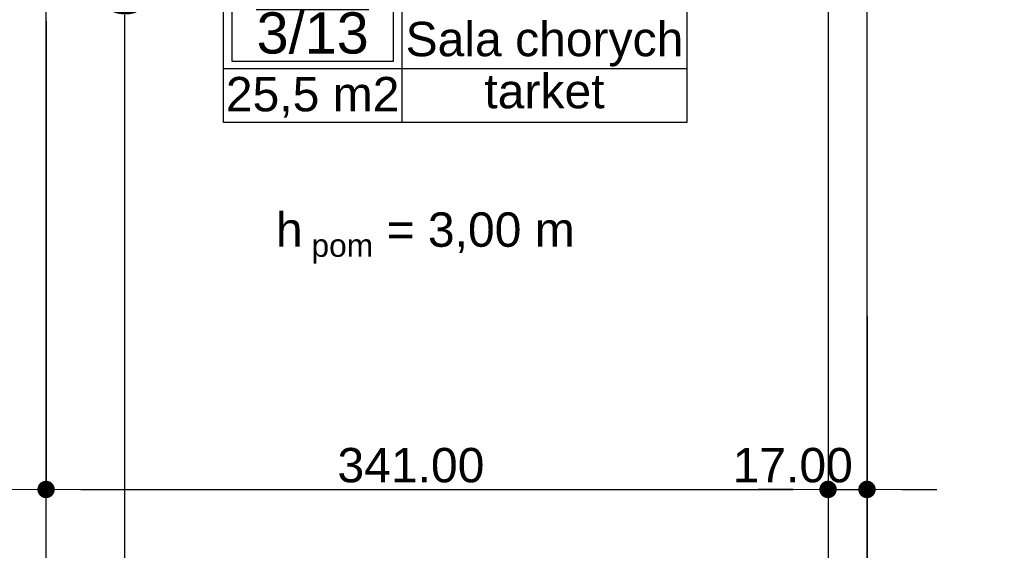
# Model space of a CAD drawing. Header units: millimetres. Extents: x -175445 to -20415, y -559200 to 231527.
# Tile 155 of 256: x -138496 to -134202, y -90434 to -88119. Entities that reach past the tile are written whole.
import ezdxf
from ezdxf.enums import TextEntityAlignment as Align

# ---------------------------------------------------------------- set-up
doc = ezdxf.new("R2010")
doc.units = ezdxf.units.MM
doc.header["$MEASUREMENT"] = 0
for name, color, linetype in [('Strefa', 7, 'Continuous'), ('Tekst', 7, 'Continuous'), ('Wymiary', 63, 'Continuous'), ('Ściana', 7, 'Continuous')]:
    doc.layers.add(name, color=color, linetype=linetype)
doc.styles.add('Arial', font='txt')
doc.styles.add('Times new roman', font='txt')
doc.dimstyles.new('GENERATED_STYLE__1', dxfattribs={"dimtxt": 150, "dimasz": 152, "dimexe": 0.18, "dimexo": 0, "dimgap": 0.09, "dimtad": 1, "dimtih": 1, "dimtoh": 1, "dimlfac": 0.1, "dimzin": 0, "dimdsep": 46, "dimtxsty": 'Arial', "dimblk": 'ARROWHEAD_11', "dimblk1": 'ARROWHEAD_11', "dimblk2": 'ARROWHEAD_11', "dimcen": 0.09, "dimclrd": 114, "dimclre": 114, "dimclrt": 114, "dimazin": 0, "dimtfac": 1, "dimtdec": 4, "dimtmove": 0, "dimatfit": 3, "dimfxl": 1, "dimtolj": 1, "dimtzin": 0, "dimarcsym": 0})
doc.dimstyles.new('GENERATED_STYLE__3', dxfattribs={"dimtxt": 150, "dimasz": 152, "dimexe": 0.18, "dimexo": 0, "dimgap": 0.09, "dimtad": 1, "dimlfac": 0.1, "dimzin": 0, "dimdsep": 46, "dimtxsty": 'Arial', "dimblk": 'ARROWHEAD_11', "dimblk1": 'ARROWHEAD_11', "dimblk2": 'ARROWHEAD_11', "dimcen": 0.09, "dimclrd": 114, "dimclre": 114, "dimclrt": 114, "dimazin": 0, "dimtfac": 1, "dimtdec": 4, "dimtmove": 2, "dimatfit": 3, "dimfxl": 1, "dimtolj": 1, "dimtzin": 0, "dimarcsym": 0})

# ---------------------------------------------------------------- blocks, each defined once
blk = doc.blocks.new('Sala chorych_3_13_15', base_point=(-131135.9, 40584.1))
at = {"layer": 'Strefa'}
for p, q in [((-131914.9, 40867), (-129893.2, 40867)), ((-131914.9, 40348.4), (-131914.9, 40867)), ((-131876, 40841), (-131174.8, 40841)), ((-131876, 40614.8), (-131876, 40841)), ((-131174.8, 40841), (-131174.8, 40614.8)), ((-131135.9, 40867), (-131135.9, 40348.4)), ((-129893.2, 40867), (-129893.2, 40348.4)), ((-131914.9, 40584.1), (-129893.2, 40584.1)), ((-131174.8, 40614.8), (-131876, 40614.8)), ((-129893.2, 40348.4), (-131914.9, 40348.4))]:
    blk.add_line(p, q, dxfattribs=at)
at = {"layer": 'Strefa', "style": 'Arial'}
for tag, height, p in [('ROOM_NUMBER', 180, (-131525.4, 40739.1)), ('ROOM_NAME', 150, (-130514.5, 40712.5)), ('ROOM_CALC_AREA', 150, (-131525.4, 40472.1)), ('floor_f', 150, (-130514.5, 40485.4))]:
    blk.add_attdef(tag, text='', height=height, dxfattribs=at).set_placement(p, align=Align.MIDDLE_CENTER)
blk = doc.blocks.new('ARROWHEAD_11')
at = {"color": 0, "linetype": 'Continuous', "lineweight": 0}
blk.add_line((0, 0), (-1, 0), dxfattribs=at)
at = {"color": 0, "linetype": 'Continuous', "lineweight": 0, "const_width": 0.25, "flags": 128}
blk.add_lwpolyline([(-0.125, 0, 1), (0.125, 0, 1)], format="xyb", close=True, dxfattribs=at)
blk = doc.blocks.new('*D3421')
at = {"layer": 'Defpoints', "color": 0}
for p in [(-138380.7, -84914.4), (-138036.6, -84914.4), (-138220.7, -91176.6)]:
    blk.add_point(p, dxfattribs=at)
at = {"layer": 'Wymiary', "color": 114, "lineweight": -2}
for p, q in [((-138380.7, -84914.4), (-138036.5, -84914.4)), ((-138036.6, -85066.4), (-138036.6, -87764.9)), ((-138036.6, -91024.6), (-138036.6, -88098.4)), ((-138220.7, -91176.6), (-138036.5, -91176.6))]:
    blk.add_line(p, q, dxfattribs=at)
at = {"layer": 'Wymiary', "color": 114, "lineweight": -2, "xscale": 152, "yscale": 152, "zscale": 152}
for p, rotation in [((-138036.6, -84914.4), 90), ((-138036.6, -91176.6), 270)]:
    blk.add_blockref('ARROWHEAD_11', p, dxfattribs=dict(at, rotation=rotation))
at = {"layer": 'Wymiary', "color": 114, "lineweight": 13, "insert": (-138036.6, -87931.7), "char_height": 150, "attachment_point": 5, "rotation": 90, "style": 'Arial'}
blk.add_mtext('\\A1;625', dxfattribs=at)
blk = doc.blocks.new('*D3518')
at = {"layer": 'Defpoints', "color": 0}
for p in [(-134970.7, -89412.8), (-134970.7, -92058.1), (-136650.7, -92581.6)]:
    blk.add_point(p, dxfattribs=at)
at = {"layer": 'Wymiary', "color": 114, "lineweight": -2}
for p, q in [((-134970.7, -89412.8), (-134970.7, -92058.3)), ((-136650.7, -92581.6), (-136650.7, -92057.9)), ((-136498.7, -92058.1), (-135122.7, -92058.1))]:
    blk.add_line(p, q, dxfattribs=at)
at = {"layer": 'Wymiary', "color": 114, "lineweight": -2, "xscale": 152, "yscale": 152, "zscale": 152, "rotation": 180}
blk.add_blockref('ARROWHEAD_11', (-136650.7, -92058.1), dxfattribs=at)
at = {"layer": 'Wymiary', "color": 114, "lineweight": -2, "xscale": 152, "yscale": 152, "zscale": 152}
blk.add_blockref('ARROWHEAD_11', (-134970.7, -92058.1), dxfattribs=at)
at = {"layer": 'Wymiary', "color": 114, "lineweight": 13, "insert": (-135924.6, -91953.1), "char_height": 150, "attachment_point": 5, "style": 'Arial'}
blk.add_mtext('\\A1;168.00', dxfattribs=at)
blk = doc.blocks.new('*D3519')
at = {"layer": 'Defpoints', "color": 0}
for p in [(-134970.7, -89412.8), (-134800.7, -89412.8), (-134800.7, -92058.1)]:
    blk.add_point(p, dxfattribs=at)
at = {"layer": 'Wymiary', "color": 114, "lineweight": -2}
for p, q in [((-134970.7, -89412.8), (-134970.7, -92058.3)), ((-134800.7, -89412.8), (-134800.7, -92058.3)), ((-135122.7, -92058.1), (-135274.7, -92058.1)), ((-134970.7, -92058.1), (-134800.7, -92058.1)), ((-134648.7, -92058.1), (-134496.7, -92058.1))]:
    blk.add_line(p, q, dxfattribs=at)
at = {"layer": 'Wymiary', "color": 114, "lineweight": -2, "xscale": 152, "yscale": 152, "zscale": 152}
blk.add_blockref('ARROWHEAD_11', (-134970.7, -92058.1), dxfattribs=at)
at = {"layer": 'Wymiary', "color": 114, "lineweight": -2, "xscale": 152, "yscale": 152, "zscale": 152, "rotation": 180}
blk.add_blockref('ARROWHEAD_11', (-134800.7, -92058.1), dxfattribs=at)
at = {"layer": 'Wymiary', "color": 114, "lineweight": 13, "insert": (-135124.6, -91953.1), "char_height": 150, "attachment_point": 5, "style": 'Arial'}
blk.add_mtext('\\A1;17.00', dxfattribs=at)
blk = doc.blocks.new('*D3520')
at = {"layer": 'Defpoints', "color": 0}
for p in [(-134800.7, -89412.8), (-131860.7, -92058.1), (-131860.7, -92831.6)]:
    blk.add_point(p, dxfattribs=at)
at = {"layer": 'Wymiary', "color": 114, "lineweight": -2}
for p, q in [((-134800.7, -89412.8), (-134800.7, -92058.3)), ((-134648.7, -92058.1), (-132012.7, -92058.1)), ((-131860.7, -92831.6), (-131860.7, -92057.9))]:
    blk.add_line(p, q, dxfattribs=at)
at = {"layer": 'Wymiary', "color": 114, "lineweight": -2, "xscale": 152, "yscale": 152, "zscale": 152, "rotation": 180}
blk.add_blockref('ARROWHEAD_11', (-134800.7, -92058.1), dxfattribs=at)
at = {"layer": 'Wymiary', "color": 114, "lineweight": -2, "xscale": 152, "yscale": 152, "zscale": 152}
blk.add_blockref('ARROWHEAD_11', (-131860.7, -92058.1), dxfattribs=at)
at = {"layer": 'Wymiary', "color": 114, "lineweight": 13, "insert": (-133330.7, -91953.1), "char_height": 150, "attachment_point": 5, "style": 'Arial'}
blk.add_mtext('\\A1;294.00', dxfattribs=at)
blk = doc.blocks.new('*D3560')
at = {"layer": 'Defpoints', "color": 0}
for p in [(-142130.7, -88127.9), (-138380.7, -88125.5), (-138380.7, -90168.2)]:
    blk.add_point(p, dxfattribs=at)
at = {"layer": 'Wymiary', "color": 114, "lineweight": -2}
for p, q in [((-142130.7, -88127.9), (-142130.7, -90168.3)), ((-138380.7, -88125.5), (-138380.7, -90168.3)), ((-141978.7, -90168.2), (-138532.7, -90168.2))]:
    blk.add_line(p, q, dxfattribs=at)
at = {"layer": 'Wymiary', "color": 114, "lineweight": -2, "xscale": 152, "yscale": 152, "zscale": 152, "rotation": 180}
blk.add_blockref('ARROWHEAD_11', (-142130.7, -90168.2), dxfattribs=at)
at = {"layer": 'Wymiary', "color": 114, "lineweight": -2, "xscale": 152, "yscale": 152, "zscale": 152}
blk.add_blockref('ARROWHEAD_11', (-138380.7, -90168.2), dxfattribs=at)
at = {"layer": 'Wymiary', "color": 114, "lineweight": 13, "insert": (-140255.7, -90063.2), "char_height": 150, "attachment_point": 5, "style": 'Arial'}
blk.add_mtext('\\A1;375.00', dxfattribs=at)
blk = doc.blocks.new('*D3561')
at = {"layer": 'Defpoints', "color": 0}
for p in [(-138380.7, -88125.5), (-134970.7, -89412.8), (-134970.7, -90168.2)]:
    blk.add_point(p, dxfattribs=at)
at = {"layer": 'Wymiary', "color": 114, "lineweight": -2}
for p, q in [((-138380.7, -88125.5), (-138380.7, -90168.3)), ((-134970.7, -89412.8), (-134970.7, -90168.3)), ((-138228.7, -90168.2), (-135122.7, -90168.2))]:
    blk.add_line(p, q, dxfattribs=at)
at = {"layer": 'Wymiary', "color": 114, "lineweight": -2, "xscale": 152, "yscale": 152, "zscale": 152, "rotation": 180}
blk.add_blockref('ARROWHEAD_11', (-138380.7, -90168.2), dxfattribs=at)
at = {"layer": 'Wymiary', "color": 114, "lineweight": -2, "xscale": 152, "yscale": 152, "zscale": 152}
blk.add_blockref('ARROWHEAD_11', (-134970.7, -90168.2), dxfattribs=at)
at = {"layer": 'Wymiary', "color": 114, "lineweight": 13, "insert": (-136789.6, -90063.2), "char_height": 150, "attachment_point": 5, "style": 'Arial'}
blk.add_mtext('\\A1;341.00', dxfattribs=at)
blk = doc.blocks.new('*D3562')
at = {"layer": 'Defpoints', "color": 0}
for p in [(-134970.7, -89412.8), (-134800.7, -89412.8), (-134800.7, -90168.2)]:
    blk.add_point(p, dxfattribs=at)
at = {"layer": 'Wymiary', "color": 114, "lineweight": -2}
for p, q in [((-134970.7, -89412.8), (-134970.7, -90168.3)), ((-134800.7, -89412.8), (-134800.7, -90168.3)), ((-135122.7, -90168.2), (-135274.7, -90168.2)), ((-134970.7, -90168.2), (-134800.7, -90168.2)), ((-134648.7, -90168.2), (-134496.7, -90168.2))]:
    blk.add_line(p, q, dxfattribs=at)
at = {"layer": 'Wymiary', "color": 114, "lineweight": -2, "xscale": 152, "yscale": 152, "zscale": 152}
blk.add_blockref('ARROWHEAD_11', (-134970.7, -90168.2), dxfattribs=at)
at = {"layer": 'Wymiary', "color": 114, "lineweight": -2, "xscale": 152, "yscale": 152, "zscale": 152, "rotation": 180}
blk.add_blockref('ARROWHEAD_11', (-134800.7, -90168.2), dxfattribs=at)
at = {"layer": 'Wymiary', "color": 114, "lineweight": 13, "insert": (-135124.6, -90063.2), "char_height": 150, "attachment_point": 5, "style": 'Arial'}
blk.add_mtext('\\A1;17.00', dxfattribs=at)

msp = doc.modelspace()

# ---------------------------------------------------------------- linework, layer by layer
at = {"layer": 'Ściana', "flags": 128}
for points in [[(-138380.722, -91176.604), (-138380.722, -84914.387)], [(-134970.722, -84992.335), (-134970.722, -93286.604)], [(-134800.722, -93826.604), (-134800.722, -85228.305)]]:
    msp.add_lwpolyline(points, dxfattribs=at)

# ---------------------------------------------------------------- block references
at = {"layer": 'Strefa'}
ref = msp.add_blockref('Sala chorych_3_13_15', (-136828.639, -88331.768), dxfattribs=at)
ref.add_attrib('ROOM_NAME', 'Sala chorych', dxfattribs={"color": 7, "height": 150, "style": 'Arial'}).set_placement((-136207.275, -88203.367), align=Align.MIDDLE_CENTER)
ref.add_attrib('ROOM_NUMBER', '3/13', dxfattribs={"color": 7, "height": 180, "style": 'Arial'}).set_placement((-137218.159, -88176.82), align=Align.MIDDLE_CENTER)
ref.add_attrib('ROOM_CALC_AREA', '25,5 m2', dxfattribs={"color": 7, "height": 150, "style": 'Arial'}).set_placement((-137218.159, -88443.822), align=Align.MIDDLE_CENTER)
ref.add_attrib('floor_f', 'tarket', dxfattribs={"color": 7, "height": 150, "style": 'Arial'}).set_placement((-136207.275, -88430.45), align=Align.MIDDLE_CENTER)

# ---------------------------------------------------------------- texts
at = {"layer": 'Tekst', "insert": (-136726.708, -88915.814), "char_height": 150, "attachment_point": 2, "style": 'Times new roman'}
msp.add_mtext('\\A1;{\\fArial|b0|i0|c0|p38;h\\fArial|b0|i0|c0|p38;\\A1{\\H.66x;\\S ^  pom;}\\fArial|b0|i0|c0|p38; = 3,00 m}', dxfattribs=at)

# ---------------------------------------------------------------- dimensions: what is measured, and where the dimension line sits
at = {"layer": 'Wymiary', "color": 114, "lineweight": 13}
dim = msp.add_linear_dim(base=(-138036.64, -84914.387), p1=(-138220.722, -91176.604), p2=(-138380.722, -84914.387), angle=90, text='625', dimstyle='GENERATED_STYLE__1', dxfattribs=at)
dim.commit()
dim.dimension.update_dxf_attribs({"geometry": '*D3421', "text_midpoint": (-138036.64, -87931.667), "dimtype": 160, "text_rotation": 90})
for base, p1, p2, picture, middle in [((-138380.722, -90168.165), (-142130.722, -88127.851), (-138380.722, -88125.496), '*D3560', (-140255.722, -90063.165)), ((-134970.722, -90168.165), (-138380.722, -88125.496), (-134970.722, -89412.779), '*D3561', (-136789.551, -90063.165)), ((-134970.722, -92058.094), (-136650.722, -92581.604), (-134970.722, -89412.779), '*D3518', (-135924.551, -91953.094)), ((-134800.722, -92058.094), (-134970.722, -89412.779), (-134800.722, -89412.779), '*D3519', (-135124.551, -91953.094)), ((-134800.722, -90168.165), (-134970.722, -89412.779), (-134800.722, -89412.779), '*D3562', (-135124.551, -90063.165)), ((-131860.722, -92058.094), (-134800.722, -89412.779), (-131860.722, -92831.604), '*D3520', (-133330.722, -91953.094))]:
    dim = msp.add_linear_dim(base=base, p1=p1, p2=p2, dimstyle='GENERATED_STYLE__3', dxfattribs=at)
    dim.commit()
    dim.dimension.update_dxf_attribs({"geometry": picture, "text_midpoint": middle, "dimtype": 160})

doc.saveas('drawing.dxf')
